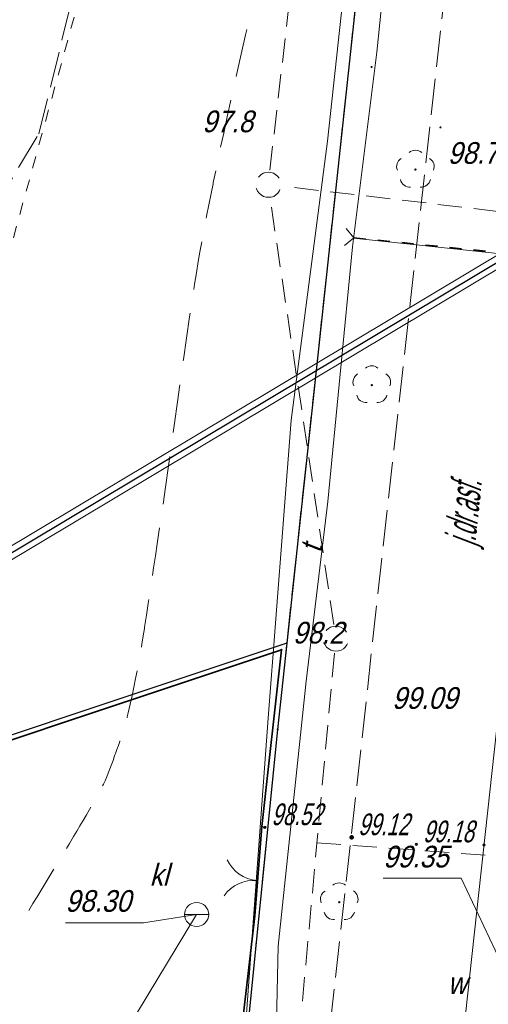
# Model space of a CAD drawing. Extents: x 6530721 to 6531385, y 5978377 to 5979143.
# Tile 125 of 146: x 6530894 to 6530913, y 5978992 to 5979033. Entities that reach past the tile are written whole.
import ezdxf

# ---------------------------------------------------------------- set-up
doc = ezdxf.new("R2010")
doc.units = 0
for name, pattern in [('AB_rokocin 2014-08-13 AC2004$0$0.5_0.5', [1, 0.5, -0.5]), ('AB_rokocin 2014-08-13 AC2004$0$1.0_0.5', [1.5, 1, -0.5]), ('AB_rokocin 2014-08-13 AC2004$0$1.5_0.5', [2, 1.5, -0.5]), ('AB_rokocin 2014-08-13 AC2004$0$2.0_1.0', [3, 2, -1]), ('AB_rokocin 2014-08-13 AC2004$0$ib05_500', [1, 0.5, -0.5]), ('AB_rokocin 2014-08-13 AC2004$0$l217_500', [2, 1.5, -0.5]), ('AB_rokocin 2014-08-13 AC2004$0$l219_500', [0])]:
    doc.linetypes.add(name, pattern=pattern)
for name, color, linetype, lineweight in [('AB-wymiarowa', 7, 'Continuous', 30), ('AB_rokocin 2014-08-13 AC2004$0$!arkusz4', 7, 'Continuous', 18), ('AB_rokocin 2014-08-13 AC2004$0$203-Punkt załamania granicy działki nie stabilizowany', 7, 'Continuous', 18), ('AB_rokocin 2014-08-13 AC2004$0$217-Granica konturu klasyfikcyjnego', 7, 'Continuous', 18), ('AB_rokocin 2014-08-13 AC2004$0$218-Granica użytku', 7, 'Continuous', 18), ('AB_rokocin 2014-08-13 AC2004$0$219-Linia granicy', 7, 'Continuous', 18), ('AB_rokocin 2014-08-13 AC2004$0$432-Jezdnia', 7, 'Continuous', 18), ('AB_rokocin 2014-08-13 AC2004$0$812-Warstwica pomocnicza linia', 7, 'Continuous', 18), ('AB_rokocin 2014-08-13 AC2004$0$905-Brama w ogrodzeniu', 7, 'Continuous', 18), ('AB_rokocin 2014-08-13 AC2004$0$drzewo liściaste (punkt)', 7, 'Continuous', 18), ('AB_rokocin 2014-08-13 AC2004$0$jezdnia (powierzchnia)', 7, 'Continuous', 18), ('AB_rokocin 2014-08-13 AC2004$0$krawężnik (linia)', 7, 'Continuous', 18), ('AB_rokocin 2014-08-13 AC2004$0$kółeczka', 1, 'Continuous', 18), ('AB_rokocin 2014-08-13 AC2004$0$ogrodzenie trwałe (linia)', 7, 'Continuous', 18), ('AB_rokocin 2014-08-13 AC2004$0$osadnik kanalizacji lokalnej (dół Chambeau) (powierzchnia)-SK - symbol', 7, 'Continuous', 18), ('AB_rokocin 2014-08-13 AC2004$0$osadnik kanalizacji lokalnej (dół Chambeau) (powierzchnia)-SK - symbol-Atr17', 7, 'Continuous', 18), ('AB_rokocin 2014-08-13 AC2004$0$osadnik kanalizacji lokalnej (dół Chambeau) (powierzchnia)-SK - symbol-Atr2', 7, 'Continuous', 18), ('AB_rokocin 2014-08-13 AC2004$0$przepust (linia)', 7, 'Continuous', 18), ('AB_rokocin 2014-08-13 AC2004$0$przepust (linia) - symbol', 7, 'Continuous', 18), ('AB_rokocin 2014-08-13 AC2004$0$przewód kanalizacyjny (linia)-SK', 7, 'Continuous', 18), ('AB_rokocin 2014-08-13 AC2004$0$przewód kanalizacyjny - projektowany (linia)-SK', 7, 'Continuous', 18), ('AB_rokocin 2014-08-13 AC2004$0$przewód telekomunikacyjny (linia)-STPOD', 7, 'Continuous', 18), ('AB_rokocin 2014-08-13 AC2004$0$przewód telekomunikacyjny (linia)-STPOD-Atr1', 7, 'Continuous', 18), ('AB_rokocin 2014-08-13 AC2004$0$punkt wysokościowy naturalny', 7, 'Continuous', 18), ('AB_rokocin 2014-08-13 AC2004$0$punkt wysokościowy naturalny-Atr2', 7, 'Continuous', 18), ('AB_rokocin 2014-08-13 AC2004$0$punkt wysokościowy sztuczny', 7, 'Continuous', 18), ('AB_rokocin 2014-08-13 AC2004$0$punkt wysokościowy sztuczny-Atr2', 7, 'Continuous', 18), ('AB_rokocin 2014-08-13 AC2004$0$wysokosci_asfalt', 7, 'Continuous', 18), ('AB_rokocin 2014-08-13 AC2004$0$zasuwa (punkt)-SW-Atr17', 7, 'Continuous', 18), ('AB_rokocin 2014-08-13 AC2004$0$zasuwa (punkt)-SW-Atr2', 7, 'Continuous', 18)]:
    doc.layers.add(name, color=color, linetype=linetype, lineweight=lineweight)
doc.styles.add('AB_rokocin 2014-08-13 AC2004$0$Standard', font='txt')
doc.linetypes.add('AB_rokocin 2014-08-13 AC2004$0$902-500', pattern='A,3.75,0,[1,ksztalty.shx,S=0.5,R=0,X=0,Y=0],3.75', length=7.5)

# ---------------------------------------------------------------- blocks, each defined once
blk = doc.blocks.new('AB_rokocin 2014-08-13 AC2004$0$WSP')
at = {"layer": 'AB_rokocin 2014-08-13 AC2004$0$kółeczka', "color": 0, "linetype": 'Continuous'}
blk.add_circle((0, 0), 0.1, dxfattribs=at)
blk = doc.blocks.new('AB_rokocin 2014-08-13 AC2004$0$US07')
at = {"color": 0, "linetype": 'Continuous', "lineweight": 13}
for q in [(-0.5, 0), (0.5, 0)]:
    blk.add_line((0, 0), q, dxfattribs=at)
blk.add_circle((0, 0), 0.5, dxfattribs=at)
blk = doc.blocks.new('AB_rokocin 2014-08-13 AC2004$0$905')
at = {"color": 0, "linetype": 'Continuous', "lineweight": 0}
for centre, start, end in [((-1.5, 0), 0, 60), ((1.5, 0), 120, 180)]:
    blk.add_arc(centre, 1.5, start, end, dxfattribs=at)
blk = doc.blocks.new('AB_rokocin 2014-08-13 AC2004$0$PW01')
at = {"linetype": 'Continuous', "lineweight": 13}
h = blk.add_hatch(color=0, dxfattribs=at)
edge = h.paths.add_edge_path()
edge.add_arc((0, 0), 0.045, 0, 360)
blk = doc.blocks.new('AB_rokocin 2014-08-13 AC2004$0$OP021')
at = {"linetype": 'Continuous', "lineweight": 13}
h = blk.add_hatch(color=0, dxfattribs=at)
edge = h.paths.add_edge_path()
edge.add_arc((0, 0), 0.05, 0, 360)
at = {"color": 0, "linetype": 'Continuous', "lineweight": 13}
for centre, start, end in [((-0.38, 0.124), 121.308, 202.548), ((0, 0.4), 49.272, 130.728), ((0.38, 0.124), 337.452, 58.692), ((-0.235, -0.324), 193.221, 274.871), ((0.235, -0.324), 265.129, 346.779)]:
    blk.add_arc(centre, 0.4, start, end, dxfattribs=at)
blk = doc.blocks.new('AB_rokocin 2014-08-13 AC2004$0$PW02')
at = {"linetype": 'Continuous', "lineweight": 13}
h = blk.add_hatch(color=0, dxfattribs=at)
edge = h.paths.add_edge_path()
edge.add_arc((0, 0), 0.045, 0, 360)
blk = doc.blocks.new('AB_rokocin 2014-08-13 AC2004$0$IB05')
at = {"color": 0, "linetype": 'Continuous', "lineweight": 13}
for q in [(0.354, 0.354), (0.354, -0.354)]:
    blk.add_line((0, 0), q, dxfattribs=at)
blk = doc.blocks.new('AB_rokocin 2014-08-13 AC2004$0$203')
at = {"linetype": 'Continuous', "lineweight": 0}
h = blk.add_hatch(color=0, dxfattribs=at)
edge = h.paths.add_edge_path()
edge.add_arc((0, 0), 0.045, 0, 360)
blk = doc.blocks.new('AB_rokocin 2014-08-13 AC2004')
at = {"layer": 'AB_rokocin 2014-08-13 AC2004$0$!arkusz4', "color": 7, "linetype": 'Continuous', "lineweight": 0}
blk.add_lwpolyline([(6531015.946, 5978502.881), (6530759.65, 5978931.7), (6530925.765, 5979030.983), (6531182.061, 5978602.165)], close=True, dxfattribs=at)
blk.add_lwpolyline([(6530759.65, 5978931.7), (6530925.765, 5979030.983), (6531182.061, 5978602.165), (6531016.032, 5978503.224), (6530759.65, 5978931.7)], dxfattribs=at)
blk.add_lwpolyline([(6530759.65, 5978931.7), (6530925.765, 5979030.983), (6531182.061, 5978602.165), (6531016.032, 5978503.224), (6530759.65, 5978931.7)], dxfattribs=at)
at = {"layer": 'AB_rokocin 2014-08-13 AC2004$0$!arkusz4', "color": 7, "linetype": 'Continuous', "lineweight": 30}
blk.add_lwpolyline([(6531016.032, 5978503.224), (6530759.993, 5978931.613), (6530925.679, 5979030.64), (6531181.745, 5978602.254)], close=True, dxfattribs=at)
at = {"layer": 'AB_rokocin 2014-08-13 AC2004$0$!arkusz4', "color": 7, "linetype": 'Continuous', "lineweight": 18}
blk.add_lwpolyline([(6531016.118, 5978503.567), (6530760.336, 5978931.527), (6530925.593, 5979030.297), (6531181.375, 5978602.338)], close=True, dxfattribs=at)
at = {"layer": 'AB_rokocin 2014-08-13 AC2004$0$217-Granica konturu klasyfikcyjnego', "color": 3, "linetype": 'AB_rokocin 2014-08-13 AC2004$0$l217_500', "lineweight": 18, "flags": 128}
for points in [[(6530904.61, 5979007.47), (6530916.49, 5979117.74)], [(6530904.61, 5979007.47), (6530916.49, 5979117.74)], [(6530894.32, 5979028.59), (6530896.98, 5979039.39)], [(6530886.26, 5979015.2), (6530894.32, 5979028.59)], [(6530865.24, 5978994.34), (6530904.61, 5979007.47)], [(6530865.24, 5978994.34), (6530904.61, 5979007.47)], [(6530904.23, 5979003.89), (6530904.61, 5979007.47)], [(6530904.23, 5979003.89), (6530904.61, 5979007.47)], [(6530900.6, 5978967.72), (6530904.23, 5979003.89)], [(6530900.6, 5978967.72), (6530904.23, 5979003.89)]]:
    blk.add_lwpolyline(points, dxfattribs=at)
at = {"layer": 'AB_rokocin 2014-08-13 AC2004$0$218-Granica użytku', "color": 7, "linetype": 'AB_rokocin 2014-08-13 AC2004$0$0.5_0.5', "lineweight": 18, "flags": 128}
blk.add_lwpolyline([(6530818.82, 5979009.7), (6530827.54, 5979002.94), (6530849.96, 5978998.89), (6530862.44, 5978995.88), (6530880, 5979000.36), (6530887.17, 5979002.32), (6530891.71, 5979018.65), (6530896.46, 5979035.88), (6530899.55, 5979056), (6530877.38, 5979062.53), (6530867.78, 5979058.77), (6530843.27, 5979050.17)], dxfattribs=at)
at = {"layer": 'AB_rokocin 2014-08-13 AC2004$0$219-Linia granicy', "color": 92, "linetype": 'AB_rokocin 2014-08-13 AC2004$0$l219_500', "lineweight": 30, "flags": 128}
for points in [[(6530916.49, 5979117.74), (6530904.61, 5979007.47)], [(6530916.49, 5979117.74), (6530904.61, 5979007.47)], [(6530904.61, 5979007.47), (6530865.24, 5978994.34)], [(6530904.61, 5979007.47), (6530865.24, 5978994.34)], [(6530904.61, 5979007.47), (6530904.23, 5979003.89)], [(6530904.61, 5979007.47), (6530904.23, 5979003.89)], [(6530904.23, 5979003.89), (6530900.6, 5978967.72)], [(6530904.23, 5979003.89), (6530900.6, 5978967.72)]]:
    blk.add_lwpolyline(points, dxfattribs=at)
at = {"layer": 'AB_rokocin 2014-08-13 AC2004$0$812-Warstwica pomocnicza linia', "color": 32, "linetype": 'AB_rokocin 2014-08-13 AC2004$0$2.0_1.0', "lineweight": 13, "flags": 128}
blk.add_lwpolyline([(6530893.91, 5978996.38), (6530894.077, 5978996.659), (6530894.245, 5978996.937), (6530894.412, 5978997.215), (6530894.581, 5978997.493), (6530894.749, 5978997.771), (6530894.917, 5978998.048), (6530895.086, 5978998.326), (6530895.254, 5978998.604), (6530895.422, 5978998.882), (6530895.59, 5978999.16), (6530895.757, 5978999.438), (6530895.892, 5978999.663), (6530896.027, 5978999.889), (6530896.16, 5979000.115), (6530896.293, 5979000.341), (6530896.425, 5979000.568), (6530896.555, 5979000.796), (6530896.685, 5979001.024), (6530896.813, 5979001.254), (6530896.91, 5979001.43), (6530896.94, 5979001.485), (6530897.008, 5979001.62), (6530897.072, 5979001.757), (6530897.132, 5979001.895), (6530897.189, 5979002.035), (6530897.244, 5979002.176), (6530897.297, 5979002.318), (6530897.348, 5979002.46), (6530897.399, 5979002.603), (6530897.45, 5979002.746), (6530897.48, 5979002.83), (6530897.501, 5979002.889), (6530897.561, 5979003.056), (6530897.621, 5979003.223), (6530897.68, 5979003.391), (6530897.738, 5979003.559), (6530897.794, 5979003.727), (6530897.848, 5979003.896), (6530897.899, 5979004.066), (6530897.948, 5979004.236), (6530897.993, 5979004.408), (6530898.02, 5979004.52), (6530898.034, 5979004.581), (6530898.115, 5979004.934), (6530898.192, 5979005.287), (6530898.267, 5979005.641), (6530898.338, 5979005.996), (6530898.407, 5979006.35), (6530898.473, 5979006.706), (6530898.536, 5979007.061), (6530898.596, 5979007.418), (6530898.654, 5979007.774), (6530898.7, 5979008.07), (6530898.709, 5979008.132), (6530898.784, 5979008.624), (6530898.859, 5979009.117), (6530898.934, 5979009.61), (6530899.009, 5979010.103), (6530899.083, 5979010.596), (6530899.157, 5979011.089), (6530899.231, 5979011.582), (6530899.304, 5979012.075), (6530899.377, 5979012.568), (6530899.44, 5979013), (6530899.449, 5979013.062), (6530899.577, 5979013.943), (6530899.703, 5979014.825), (6530899.828, 5979015.707), (6530899.952, 5979016.59), (6530900.076, 5979017.472), (6530900.2, 5979018.354), (6530900.325, 5979019.236), (6530900.451, 5979020.118), (6530900.579, 5979021), (6530900.7, 5979021.82), (6530900.709, 5979021.882), (6530900.782, 5979022.354), (6530900.858, 5979022.825), (6530900.937, 5979023.296), (6530901.019, 5979023.767), (6530901.104, 5979024.237), (6530901.192, 5979024.706), (6530901.282, 5979025.175), (6530901.374, 5979025.644), (6530901.467, 5979026.113), (6530901.55, 5979026.52), (6530901.562, 5979026.581), (6530901.703, 5979027.263), (6530901.847, 5979027.944), (6530901.992, 5979028.625), (6530902.139, 5979029.306), (6530902.287, 5979029.985), (6530902.438, 5979030.665), (6530902.59, 5979031.344), (6530902.743, 5979032.023), (6530902.898, 5979032.702), (6530903.04, 5979033.32), (6530903.054, 5979033.381), (6530903.164, 5979033.856), (6530903.276, 5979034.331), (6530903.389, 5979034.805), (6530903.504, 5979035.279), (6530903.619, 5979035.753), (6530903.735, 5979036.227), (6530903.851, 5979036.701), (6530903.969, 5979037.174), (6530904.087, 5979037.647), (6530904.19, 5979038.06), (6530904.205, 5979038.12), (6530904.324, 5979038.562), (6530904.452, 5979039.002), (6530904.586, 5979039.439), (6530904.724, 5979039.876), (6530904.862, 5979040.313), (6530904.997, 5979040.75), (6530905.127, 5979041.189), (6530905.248, 5979041.63), (6530905.357, 5979042.074), (6530905.44, 5979042.46), (6530905.452, 5979042.521), (6530905.547, 5979043.013), (6530905.64, 5979043.506), (6530905.731, 5979043.999), (6530905.82, 5979044.492), (6530905.908, 5979044.985), (6530905.995, 5979045.479), (6530906.083, 5979045.972), (6530906.171, 5979046.465), (6530906.26, 5979046.958), (6530906.34, 5979047.39), (6530906.351, 5979047.451), (6530906.425, 5979047.836), (6530906.499, 5979048.221), (6530906.575, 5979048.605), (6530906.651, 5979048.989), (6530906.727, 5979049.373), (6530906.802, 5979049.758), (6530906.876, 5979050.143), (6530906.947, 5979050.528), (6530907.015, 5979050.915), (6530907.07, 5979051.24), (6530907.08, 5979051.302), (6530907.151, 5979051.779), (6530907.21, 5979052.257), (6530907.261, 5979052.736), (6530907.305, 5979053.216), (6530907.343, 5979053.697), (6530907.377, 5979054.178), (6530907.408, 5979054.659), (6530907.439, 5979055.14), (6530907.47, 5979055.621), (6530907.5, 5979056.04), (6530907.505, 5979056.102), (6530907.573, 5979057.038), (6530907.641, 5979057.973), (6530907.709, 5979058.909), (6530907.775, 5979059.845), (6530907.841, 5979060.78), (6530907.906, 5979061.716), (6530907.969, 5979062.652), (6530908.032, 5979063.588), (6530908.094, 5979064.525), (6530908.15, 5979065.4), (6530908.154, 5979065.462), (6530908.207, 5979066.321), (6530908.257, 5979067.18), (6530908.303, 5979068.039), (6530908.346, 5979068.898), (6530908.385, 5979069.757), (6530908.419, 5979070.616), (6530908.449, 5979071.475), (6530908.475, 5979072.334), (6530908.495, 5979073.193), (6530908.51, 5979073.99), (6530908.511, 5979074.052), (6530908.509, 5979074.498), (6530908.497, 5979074.944), (6530908.476, 5979075.39), (6530908.45, 5979075.836), (6530908.421, 5979076.282), (6530908.393, 5979076.728), (6530908.368, 5979077.174), (6530908.349, 5979077.62), (6530908.339, 5979078.066), (6530908.34, 5979078.45), (6530908.341, 5979078.512), (6530908.349, 5979079.017), (6530908.357, 5979079.522), (6530908.365, 5979080.027), (6530908.374, 5979080.532), (6530908.383, 5979081.037), (6530908.392, 5979081.542), (6530908.402, 5979082.047), (6530908.411, 5979082.552), (6530908.421, 5979083.057), (6530908.43, 5979083.5), (6530908.431, 5979083.562), (6530908.442, 5979084.112), (6530908.453, 5979084.662), (6530908.464, 5979085.212), (6530908.475, 5979085.762), (6530908.486, 5979086.312), (6530908.498, 5979086.862), (6530908.51, 5979087.412), (6530908.523, 5979087.962), (6530908.537, 5979088.512), (6530908.55, 5979089), (6530908.552, 5979089.062), (6530908.567, 5979089.496), (6530908.586, 5979089.929), (6530908.608, 5979090.362), (6530908.634, 5979090.795), (6530908.662, 5979091.228), (6530908.693, 5979091.661), (6530908.725, 5979092.094), (6530908.758, 5979092.527), (6530908.791, 5979092.959), (6530908.82, 5979093.33), (6530908.825, 5979093.392), (6530908.861, 5979093.853), (6530908.899, 5979094.315), (6530908.938, 5979094.776), (6530908.977, 5979095.237), (6530909.018, 5979095.698), (6530909.058, 5979096.159), (6530909.1, 5979096.619), (6530909.142, 5979097.08), (6530909.184, 5979097.541), (6530909.22, 5979097.94), (6530909.226, 5979098.002), (6530909.264, 5979098.422), (6530909.304, 5979098.842), (6530909.344, 5979099.261), (6530909.387, 5979099.681), (6530909.431, 5979100.1), (6530909.478, 5979100.519), (6530909.528, 5979100.937), (6530909.581, 5979101.356), (6530909.638, 5979101.774), (6530909.69, 5979102.13), (6530909.699, 5979102.192), (6530909.788, 5979102.732), (6530909.888, 5979103.269), (6530909.998, 5979103.805), (6530910.116, 5979104.338), (6530910.242, 5979104.871), (6530910.373, 5979105.402), (6530910.508, 5979105.932), (6530910.646, 5979106.461), (6530910.786, 5979106.991), (6530910.91, 5979107.46), (6530910.926, 5979107.52), (6530911.079, 5979108.109), (6530911.232, 5979108.697), (6530911.384, 5979109.286), (6530911.539, 5979109.873), (6530911.697, 5979110.46), (6530911.859, 5979111.044), (6530912.029, 5979111.627), (6530912.206, 5979112.207), (6530912.393, 5979112.785), (6530912.57, 5979113.3), (6530912.591, 5979113.359), (6530912.778, 5979113.885), (6530912.965, 5979114.411), (6530913.153, 5979114.938), (6530913.341, 5979115.464), (6530913.529, 5979115.989), (6530913.717, 5979116.515), (6530913.906, 5979117.041), (6530914.094, 5979117.567), (6530914.283, 5979118.093), (6530914.45, 5979118.56), (6530914.471, 5979118.619), (6530914.548, 5979118.845), (6530914.623, 5979119.072), (6530914.697, 5979119.3), (6530914.77, 5979119.527), (6530914.845, 5979119.755), (6530914.923, 5979119.981), (6530915.004, 5979120.206), (6530915.091, 5979120.428), (6530915.185, 5979120.649), (6530915.26, 5979120.81), (6530915.288, 5979120.866), (6530915.344, 5979120.973), (6530915.405, 5979121.077), (6530915.468, 5979121.179), (6530915.533, 5979121.281), (6530915.6, 5979121.381), (6530915.668, 5979121.481), (6530915.735, 5979121.58), (6530915.803, 5979121.68), (6530915.869, 5979121.781), (6530915.9, 5979121.83)], dxfattribs=at)
at = {"layer": 'AB_rokocin 2014-08-13 AC2004$0$jezdnia (powierzchnia)', "color": 252, "linetype": 'AB_rokocin 2014-08-13 AC2004$0$1.5_0.5', "lineweight": 18, "flags": 128}
blk.add_lwpolyline([(6530919.773, 5979130.456), (6530918.98, 5979120.13), (6530917.59, 5979100.13), (6530915.91, 5979079.88), (6530911.61, 5979038.45), (6530902.23, 5978953.96), (6530900.66, 5978938.24)], dxfattribs=at)
at = {"layer": 'AB_rokocin 2014-08-13 AC2004$0$krawężnik (linia)', "color": 252, "linetype": 'Continuous', "lineweight": 18, "flags": 128}
blk.add_lwpolyline([(6530904.673, 5978908.37), (6530904.73, 5978917.41), (6530907.73, 5978953.25), (6530911.65, 5978988.64), (6530917.66, 5979043.57), (6530921.41, 5979078.89), (6530923.24, 5979099.89), (6530924.59, 5979119.74)], dxfattribs=at)
at = {"layer": 'AB_rokocin 2014-08-13 AC2004$0$kółeczka', "color": 7, "linetype": 'ByBlock'}
for p in [(6530903.699, 5978999.826, 98.518), (6530903.699, 5978999.826, 98.518), (6530903.699, 5978999.826, 98.518), (6530907.302, 5978999.41, 99.12), (6530907.302, 5978999.41, 99.12), (6530907.302, 5978999.41, 99.12), (6530909.989, 5978999.115, 99.182), (6530909.989, 5978999.115, 99.182), (6530909.989, 5978999.115, 99.182), (6530912.792, 5978999.092, 99.243), (6530912.792, 5978999.092, 99.243), (6530912.792, 5978999.092, 99.243)]:
    blk.add_point(p, dxfattribs=at)
at = {"layer": 'AB_rokocin 2014-08-13 AC2004$0$kółeczka', "color": 1, "linetype": 'ByBlock'}
for p in [(6530903.699, 5978999.826, 98.518), (6530909.989, 5978999.115, 99.182), (6530912.792, 5978999.092, 99.243)]:
    blk.add_point(p, dxfattribs=at)
at = {"layer": 'AB_rokocin 2014-08-13 AC2004$0$kółeczka', "color": 1, "linetype": 'ByBlock', "lineweight": 100}
blk.add_point((6530907.302, 5978999.41, 99.12), dxfattribs=at)
at = {"layer": 'AB_rokocin 2014-08-13 AC2004$0$ogrodzenie trwałe (linia)', "color": 252, "linetype": 'AB_rokocin 2014-08-13 AC2004$0$902-500', "lineweight": 35, "flags": 128}
blk.add_lwpolyline([(6530865.06, 5978994.08), (6530904.39, 5979007.19), (6530903.58, 5978999.86), (6530903.28, 5978996.16), (6530902.41, 5978988.65), (6530902.08, 5978985.14), (6530901.7, 5978981.81), (6530901.62, 5978980.71), (6530900.08, 5978967.25), (6530860.73, 5978971.55)], close=True, dxfattribs=at)
at = {"layer": 'AB_rokocin 2014-08-13 AC2004$0$osadnik kanalizacji lokalnej (dół Chambeau) (powierzchnia)-SK - symbol-Atr2', "color": 34, "linetype": 'ByBlock', "flags": 128}
blk.add_lwpolyline([(6530900.87, 5978996.21), (6530898.66, 5978995.87), (6530895.421, 5978995.87)], dxfattribs=at)
at = {"layer": 'AB_rokocin 2014-08-13 AC2004$0$przepust (linia)', "color": 7, "linetype": 'AB_rokocin 2014-08-13 AC2004$0$ib05_500', "lineweight": 35, "flags": 128}
blk.add_lwpolyline([(6530907.39, 5979024.28), (6530919.01, 5979023.11)], dxfattribs=at)
at = {"layer": 'AB_rokocin 2014-08-13 AC2004$0$przewód kanalizacyjny (linia)-SK', "color": 34, "linetype": 'Continuous', "lineweight": 18, "flags": 128}
blk.add_lwpolyline([(6530894.32, 5978985.38), (6530900.87, 5978996.21)], dxfattribs=at)
at = {"layer": 'AB_rokocin 2014-08-13 AC2004$0$przewód kanalizacyjny - projektowany (linia)-SK', "color": 32, "linetype": 'AB_rokocin 2014-08-13 AC2004$0$1.0_0.5', "lineweight": 18, "flags": 128}
for points in [[(6530903.91, 5979027.09), (6530905.69, 5979042.43)], [(6530920.82, 5979024.51), (6530904.44, 5979026.42)], [(6530906.56, 5979008.24), (6530903.92, 5979025.9)], [(6530906.59, 5979007.05), (6530903.65, 5978975.15)], [(6530905.86, 5978999.18), (6530924.17, 5978997.85)]]:
    blk.add_lwpolyline(points, dxfattribs=at)
for points in [[(6530904.16, 5979026.06), (6530904.07, 5979026), (6530903.96, 5979025.97), (6530903.85, 5979025.96), (6530903.75, 5979025.97), (6530903.64, 5979026), (6530903.55, 5979026.06), (6530903.46, 5979026.13), (6530903.4, 5979026.22), (6530903.35, 5979026.31), (6530903.33, 5979026.42), (6530903.33, 5979026.53), (6530903.35, 5979026.64), (6530903.4, 5979026.74), (6530903.46, 5979026.83), (6530903.54, 5979026.9), (6530903.63, 5979026.96), (6530903.74, 5979026.99), (6530903.85, 5979027), (6530903.95, 5979026.99), (6530904.06, 5979026.96), (6530904.15, 5979026.9), (6530904.24, 5979026.83), (6530904.3, 5979026.74), (6530904.35, 5979026.65), (6530904.37, 5979026.54), (6530904.37, 5979026.43), (6530904.35, 5979026.32), (6530904.3, 5979026.22), (6530904.24, 5979026.13)], [(6530906.96, 5979007.23), (6530906.87, 5979007.17), (6530906.76, 5979007.14), (6530906.65, 5979007.13), (6530906.55, 5979007.14), (6530906.44, 5979007.17), (6530906.35, 5979007.23), (6530906.26, 5979007.3), (6530906.2, 5979007.39), (6530906.15, 5979007.48), (6530906.13, 5979007.59), (6530906.13, 5979007.7), (6530906.15, 5979007.81), (6530906.2, 5979007.91), (6530906.26, 5979008), (6530906.34, 5979008.07), (6530906.43, 5979008.13), (6530906.54, 5979008.16), (6530906.65, 5979008.17), (6530906.75, 5979008.16), (6530906.86, 5979008.13), (6530906.95, 5979008.07), (6530907.04, 5979008), (6530907.1, 5979007.91), (6530907.15, 5979007.82), (6530907.17, 5979007.71), (6530907.17, 5979007.6), (6530907.15, 5979007.49), (6530907.1, 5979007.39), (6530907.04, 5979007.3)]]:
    blk.add_lwpolyline(points, close=True, dxfattribs=at)
at = {"layer": 'AB_rokocin 2014-08-13 AC2004$0$przewód telekomunikacyjny (linia)-STPOD', "color": 30, "linetype": 'Continuous', "lineweight": 18, "flags": 128}
for points in [[(6530915.612, 5979131.571), (6530915.78, 5979130.81), (6530917.93, 5979126.07), (6530917.74, 5979119.83), (6530917.13, 5979110.63), (6530916.5, 5979100.31), (6530915.79, 5979092.84), (6530914.85, 5979087.03), (6530914.32, 5979079.35), (6530913.61, 5979072.66), (6530912.5, 5979065.21), (6530911.47, 5979057.7), (6530910.48, 5979050.45), (6530909.34, 5979041.73), (6530908.35, 5979031.98), (6530907.34, 5979023.9), (6530906.32, 5979013.34), (6530905.41, 5979005.89), (6530904.25, 5978994.89), (6530904, 5978983.55), (6530903.66, 5978977.66), (6530901.79, 5978970.5), (6530901.07, 5978964.3)], [(6530918.611, 5979130.768), (6530918.06, 5979122.93), (6530918.45, 5979118.32), (6530918.02, 5979108.92), (6530917.76, 5979106.28), (6530916.21, 5979094.74), (6530915.14, 5979086.17), (6530914.33, 5979075.61), (6530913, 5979061.13), (6530909.81, 5979052.24), (6530908.32, 5979044.96), (6530907.56, 5979039.91), (6530906.3, 5979028.29), (6530904.79, 5979016.72), (6530903.84, 5979004.35), (6530902.83, 5978990.59), (6530901.99, 5978975.61), (6530901.79, 5978970.5), (6530901.07, 5978964.3), (6530900.54, 5978957.41), (6530912.13, 5978956.74), (6530913.92, 5978976.55), (6530915.32, 5978994.51)], [(6530907.39, 5979024.26), (6530914.92, 5979023.47), (6530928.41, 5979022.3), (6530928.11, 5979016.88)]]:
    blk.add_lwpolyline(points, dxfattribs=at)
at = {"layer": 'AB_rokocin 2014-08-13 AC2004$0$zasuwa (punkt)-SW-Atr2', "color": 5, "linetype": 'ByBlock', "flags": 128}
blk.add_lwpolyline([(6530913.96, 5978993.24), (6530911.85, 5978997.71), (6530908.611, 5978997.71)], dxfattribs=at)
at = {"layer": 'AB_rokocin 2014-08-13 AC2004$0$203-Punkt załamania granicy działki nie stabilizowany', "color": 7, "linetype": 'Continuous', "lineweight": 18, "rotation": 171.887}
for p in [(6530904.61, 5979007.47), (6530904.23, 5979003.89)]:
    blk.add_blockref('AB_rokocin 2014-08-13 AC2004$0$203', p, dxfattribs=at)
at = {"layer": 'AB_rokocin 2014-08-13 AC2004$0$905-Brama w ogrodzeniu', "color": 252, "linetype": 'Continuous', "lineweight": 35, "rotation": 84.93}
blk.add_blockref('AB_rokocin 2014-08-13 AC2004$0$905', (6530903.37, 5978997.62), dxfattribs=at)
at = {"layer": 'AB_rokocin 2014-08-13 AC2004$0$drzewo liściaste (punkt)', "color": 94, "linetype": 'Continuous', "lineweight": 13}
blk.add_blockref('AB_rokocin 2014-08-13 AC2004$0$OP021', (6530909.95, 5979027.11), dxfattribs=at)
at = {"layer": 'AB_rokocin 2014-08-13 AC2004$0$drzewo liściaste (punkt)', "color": 94, "linetype": 'Continuous', "lineweight": 13, "rotation": 0.297}
for p in [(6530908.14, 5979018.17), (6530906.79, 5978996.72)]:
    blk.add_blockref('AB_rokocin 2014-08-13 AC2004$0$OP021', p, dxfattribs=at)
at = {"layer": 'AB_rokocin 2014-08-13 AC2004$0$kółeczka', "color": 252, "linetype": 'Continuous', "xscale": 0.5, "yscale": 0.5, "zscale": 0.5}
for p in [(6530903.699, 5978999.826), (6530907.302, 5978999.41), (6530909.989, 5978999.115), (6530912.792, 5978999.092)]:
    blk.add_blockref('AB_rokocin 2014-08-13 AC2004$0$WSP', p, dxfattribs=at)
at = {"layer": 'AB_rokocin 2014-08-13 AC2004$0$osadnik kanalizacji lokalnej (dół Chambeau) (powierzchnia)-SK - symbol', "color": 7, "linetype": 'Continuous', "lineweight": 18, "rotation": 0.038}
blk.add_blockref('AB_rokocin 2014-08-13 AC2004$0$US07', (6530900.87, 5978996.21), dxfattribs=at)
at = {"layer": 'AB_rokocin 2014-08-13 AC2004$0$przepust (linia) - symbol', "color": 7, "linetype": 'Continuous', "lineweight": 35, "rotation": 174.25}
blk.add_blockref('AB_rokocin 2014-08-13 AC2004$0$IB05', (6530907.39, 5979024.28), dxfattribs=at)
at = {"layer": 'AB_rokocin 2014-08-13 AC2004$0$punkt wysokościowy naturalny', "color": 7, "linetype": 'Continuous', "lineweight": 13}
for p in [(6530908.13, 5979031.37), (6530904.39, 5979007.19), (6530903.58, 5978999.86)]:
    blk.add_blockref('AB_rokocin 2014-08-13 AC2004$0$PW01', p, dxfattribs=at)
at = {"layer": 'AB_rokocin 2014-08-13 AC2004$0$punkt wysokościowy sztuczny', "color": 7, "linetype": 'Continuous', "lineweight": 13}
blk.add_blockref('AB_rokocin 2014-08-13 AC2004$0$PW02', (6530910.99, 5979028.86), dxfattribs=at)
at = {"layer": 'AB_rokocin 2014-08-13 AC2004$0$432-Jezdnia', "color": 7, "linetype": 'Continuous', "lineweight": 20, "style": 'AB_rokocin 2014-08-13 AC2004$0$Standard', "oblique": 15, "width": 0.492}
blk.add_text('j.dr.asf.', height=1.25, rotation=84.083, dxfattribs=at).set_placement((6530912.43, 5979011.48))
at = {"layer": 'AB_rokocin 2014-08-13 AC2004$0$osadnik kanalizacji lokalnej (dół Chambeau) (powierzchnia)-SK - symbol-Atr17', "color": 7, "linetype": 'ByBlock', "lineweight": 20, "style": 'AB_rokocin 2014-08-13 AC2004$0$Standard', "oblique": 15, "width": 0.9}
blk.add_text('kl', height=0.9, dxfattribs=at).set_placement((6530898.92, 5978997.41))
at = {"layer": 'AB_rokocin 2014-08-13 AC2004$0$osadnik kanalizacji lokalnej (dół Chambeau) (powierzchnia)-SK - symbol-Atr2', "color": 34, "linetype": 'ByBlock', "lineweight": 20, "style": 'AB_rokocin 2014-08-13 AC2004$0$Standard', "oblique": 15, "width": 0.9}
blk.add_text('98.30', height=0.9, dxfattribs=at).set_placement((6530895.421, 5978996.32))
at = {"layer": 'AB_rokocin 2014-08-13 AC2004$0$przewód telekomunikacyjny (linia)-STPOD-Atr1', "color": 30, "linetype": 'ByBlock', "lineweight": 20, "style": 'AB_rokocin 2014-08-13 AC2004$0$Standard', "oblique": 15, "width": 0.9}
blk.add_text('t', height=0.9, rotation=83.48, dxfattribs=at).set_placement((6530906.06, 5979011.19))
at = {"layer": 'AB_rokocin 2014-08-13 AC2004$0$punkt wysokościowy naturalny-Atr2', "color": 252, "linetype": 'ByBlock', "lineweight": 20, "style": 'AB_rokocin 2014-08-13 AC2004$0$Standard', "oblique": 15, "width": 0.9}
for s, p in [('97.8', (6530901.1, 5979028.66)), ('98.2', (6530904.86, 5979007.45))]:
    blk.add_text(s, height=0.9, dxfattribs=at).set_placement(p)
at = {"layer": 'AB_rokocin 2014-08-13 AC2004$0$punkt wysokościowy sztuczny-Atr2', "color": 252, "linetype": 'ByBlock', "lineweight": 20, "style": 'AB_rokocin 2014-08-13 AC2004$0$Standard', "oblique": 15, "width": 0.9}
for s, p in [('98.72', (6530911.29, 5979027.35)), ('99.09', (6530908.98, 5979004.74))]:
    blk.add_text(s, height=0.9, dxfattribs=at).set_placement(p)
at = {"layer": 'AB_rokocin 2014-08-13 AC2004$0$wysokosci_asfalt', "color": 252, "linetype": 'ByBlock', "lineweight": 20, "style": 'AB_rokocin 2014-08-13 AC2004$0$Standard', "oblique": 15, "width": 0.7}
for s, p in [('98.52', (6530903.969, 5978999.916)), ('99.12', (6530907.572, 5978999.5)), ('99.18', (6530910.259, 5978999.205))]:
    blk.add_text(s, height=0.9, dxfattribs=at).set_placement(p)
at = {"layer": 'AB_rokocin 2014-08-13 AC2004$0$zasuwa (punkt)-SW-Atr17', "color": 7, "linetype": 'ByBlock', "lineweight": 20, "style": 'AB_rokocin 2014-08-13 AC2004$0$Standard', "oblique": 15, "width": 0.9}
blk.add_text('w', height=0.9, dxfattribs=at).set_placement((6530911.29, 5978992.91))
at = {"layer": 'AB_rokocin 2014-08-13 AC2004$0$zasuwa (punkt)-SW-Atr2', "color": 5, "linetype": 'ByBlock', "lineweight": 20, "style": 'AB_rokocin 2014-08-13 AC2004$0$Standard', "oblique": 15, "width": 0.9}
blk.add_text('99.35', height=0.9, dxfattribs=at).set_placement((6530908.611, 5978998.16))

msp = doc.modelspace()

# ---------------------------------------------------------------- block references
at = {"layer": 'AB-wymiarowa'}
msp.add_blockref('AB_rokocin 2014-08-13 AC2004', (0, 0), dxfattribs=at)

doc.saveas('drawing.dxf')
